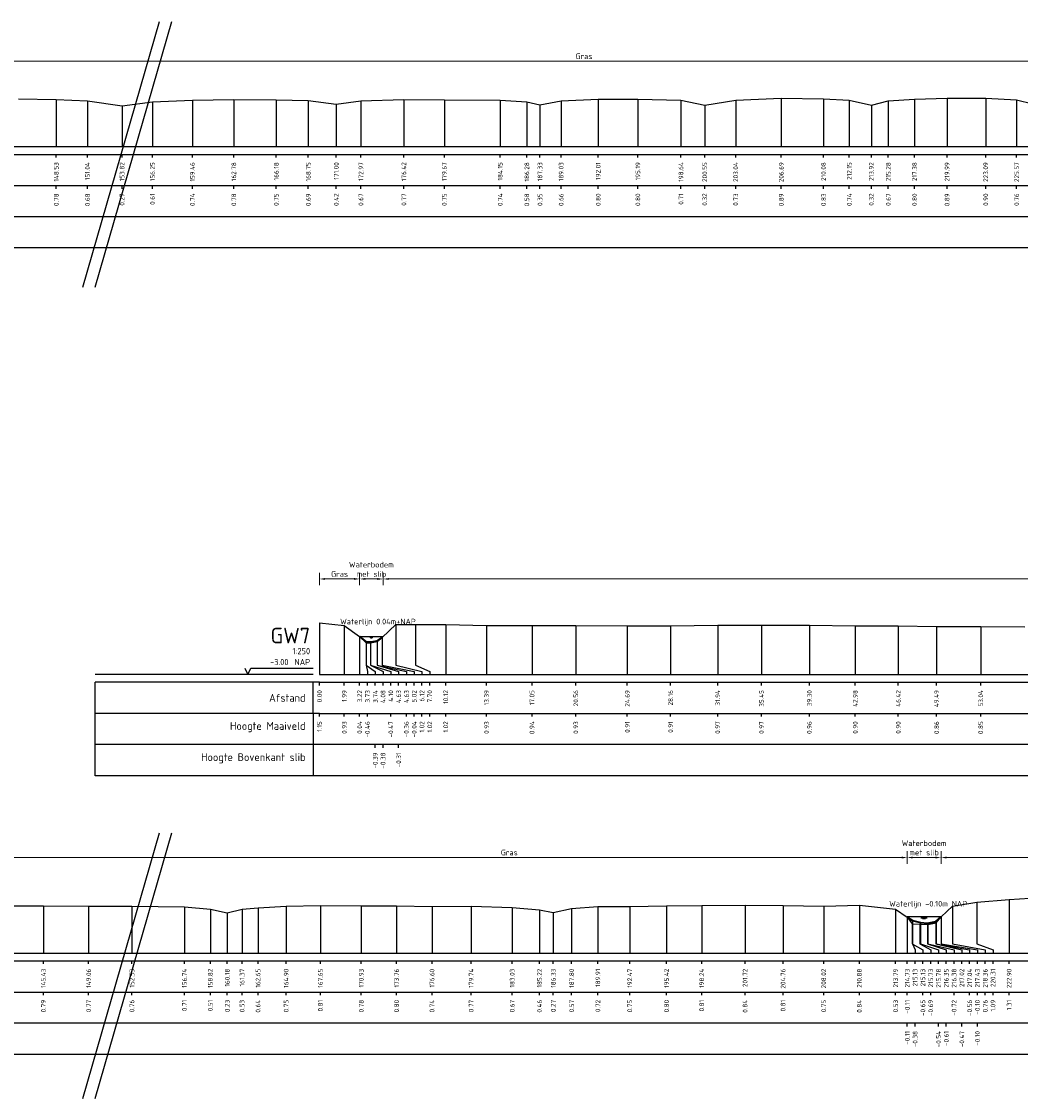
# Model space of a CAD drawing. Header units: metres. Extents: x 132725 to 140175, y 414354 to 417094.
# Tile 10 of 40: x 139826 to 139906, y 416586 to 416672. Entities that reach past the tile are written whole.
import ezdxf
from ezdxf.enums import TextEntityAlignment as Align

# ---------------------------------------------------------------- set-up
doc = ezdxf.new("R2010")
doc.units = ezdxf.units.M
doc.header["$PDMODE"] = 35
doc.header["$PDSIZE"] = 0.075
doc.layers.get('Defpoints').update_dxf_attribs({"true_color": 0x806000})
for name, color, linetype, lineweight in [('B-ME-GW-MAAIVELD-GD', 8, 'GW-MAAIVELD', 25), ('X-ME-AL-PROFIEL_BOVENKANT SLIB-GD', 42, 'Continuous', 35), ('X-XX-AL-DETAIL1-M', 7, 'Continuous', 18), ('X-XX-AL-NAP-T18', 7, 'Continuous', 18), ('X-XX-AL-TEKENBLAD_KADER_AFSNIJMARKERING-G', 7, 'Continuous', 25)]:
    doc.layers.add(name, color=color, linetype=linetype, lineweight=lineweight)
doc.layers.add('X-ME-AL-PROFIEL_WATERLIJN-GD', color=150, linetype='Continuous')
doc.layers.add('X-ME-AL-PROFIELRASTER-S', color=7, linetype='Continuous')
doc.styles.add('NLCS-ISO-ANNOTATIEF-T18', font='NLCS-ISO.ttf', dxfattribs={"height": 1.8})
doc.styles.add('NLCS-ISO-ANNOTATIVE-T18', font='NLCS-ISO.ttf', dxfattribs={"height": 1.8})
doc.linetypes.add('GW-MAAIVELD', pattern='A,12,[40,NLCS.SHX,S=1,R=0,X=0,Y=-0.5],12', length=24)
doc.dimstyles.new('NLCS-ANNOTATIEF-T18-PIJL_L2_H0', dxfattribs={"dimtxt": 2.5, "dimasz": 1.8, "dimexe": 2, "dimexo": 2, "dimgap": 0.7, "dimtad": 1, "dimzin": 0, "dimdsep": 46, "dimtxsty": 'NLCS-ISO-ANNOTATIEF-T18', "dimcen": 0, "dimdle": 2, "dimclrd": 256, "dimclre": 256, "dimclrt": 10, "dimaunit": 2, "dimadec": 0, "dimazin": 0, "dimtfac": 1, "dimtdec": 3, "dimtofl": 0, "dimtmove": 0, "dimatfit": 3, "dimfxl": 2, "dimfxlon": 1, "dimtfillclr": 256, "dimtolj": 1, "dimtzin": 0, "dimlwd": -1, "dimlwe": -1, "dimarcsym": 0})

# ---------------------------------------------------------------- blocks, each defined once
blk = doc.blocks.new('SAL-PROFIELRASTER-D')
at = {"color": 0, "linetype": 'ByBlock', "lineweight": -2, "flags": 128}
for points in [[(-2, 0), (-72, 0)], [(-24, 2), (-23, 0), (-22, 2), (-2, 2)], [(-72, -12.5), (-72, -2.5)], [(0, -2.5), (-72, -2.5)], [(-2, -12.5), (-2, -2.5)], [(0, -12.5), (-72, -12.5)]]:
    blk.add_lwpolyline(points, dxfattribs=at)
at = {"color": 0, "linetype": 'ByBlock', "lineweight": -2, "style": 'NLCS-ISO-ANNOTATIVE-T18'}
blk.add_text('NAP', height=2, dxfattribs=at).set_placement((-3, 3), align=Align.RIGHT)
blk.add_text('Afstand', height=2.5, dxfattribs=at).set_placement((-4.5, -7.5), align=Align.MIDDLE_RIGHT)
for tag, height, p in [('PROFIELNR', 5, (-3, 10)), ('SCHAAL', 2, (-3, 6.5)), ('NAP', 2, (-9.94, 3))]:
    blk.add_attdef(tag, text='', height=height, dxfattribs=at).set_placement(p, align=Align.RIGHT)
blk = doc.blocks.new('SAL-PROFIELRASTER_BALK_EIND1-D')
at = {"color": 0, "linetype": 'ByBlock', "lineweight": -2, "flags": 128}
for points in [[(0, 0), (1, 0)], [(0, -2.5), (1, -2.5)], [(0, -12.5), (1, -12.5)]]:
    blk.add_lwpolyline(points, dxfattribs=at)
blk = doc.blocks.new('SAL-PROFIELRASTER_BALK-D')
at = {"color": 0, "linetype": 'ByBlock', "lineweight": -2}
for p, q in [((-72, -12.5), (-72, -2.5)), ((-2, -2.5), (-2, -12.5)), ((0, -12.5), (-72, -12.5))]:
    blk.add_line(p, q, dxfattribs=at)
at = {"color": 0, "linetype": 'ByBlock', "lineweight": -2, "style": 'NLCS-ISO-ANNOTATIVE-T18'}
for tag, height, p in [('TITEL1', 2.5, (-4.5, -6.5)), ('TITEL2', 1.5, (-4.5, -9.5))]:
    blk.add_attdef(tag, text='', height=height, dxfattribs=at).set_placement(p, align=Align.MIDDLE_RIGHT)
blk = doc.blocks.new('SAL-PROFIELRASTER_BALK_EIND2-D')
at = {"color": 0, "linetype": 'ByBlock', "lineweight": -2}
blk.add_line((1, -12.5), (0, -12.5), dxfattribs=at)
blk = doc.blocks.new('SAL-PROFIELRASTER_BALK_DATA-D')
at = {"color": 0, "linetype": 'ByBlock', "lineweight": -2}
blk.add_lwpolyline([(0, -3.5), (0, -2.5)], dxfattribs=at)
at = {"color": 0, "linetype": 'ByBlock', "lineweight": -2, "style": 'NLCS-ISO-ANNOTATIVE-T18'}
blk.add_attdef('GETAL', text='', height=1.5, rotation=90, dxfattribs=at).set_placement((0.75, -5), align=Align.RIGHT)
blk = doc.blocks.new('SAL-PROFIELRASTER_AANHAAL-D')
at = {"color": 9, "linetype": 'ByBlock', "lineweight": -2, "flags": 128}
blk.add_lwpolyline([(0, 1), (0, 0)], dxfattribs=at)
blk = doc.blocks.new('SAL-PROFIELRASTER_AANHAAL_STAGGER-D')
at = {"color": 9, "linetype": 'ByBlock', "lineweight": -2, "flags": 128}
for points in [[(0, 0), (0, -0.25)], [(0, -0.25), (1, -0.75)], [(1, -0.75), (1, -1)]]:
    blk.add_lwpolyline(points, dxfattribs=at)
blk = doc.blocks.new('*D23')
at = {"layer": 'Defpoints', "color": 0, "transparency": 16777216}
for p in [(139853.348, 416627.475), (139853.348, 416622.849), (139855.228, 416622.849)]:
    blk.add_point(p, dxfattribs=at)
at = {"layer": 'X-XX-AL-DETAIL1-M', "transparency": 16777216}
for p, q in [((139853.348, 416626.975), (139853.348, 416627.975)), ((139855.228, 416626.975), (139855.228, 416627.975)), ((139854.778, 416627.475), (139853.798, 416627.475))]:
    blk.add_line(p, q, dxfattribs=at)
for points in [[(139853.798, 416627.55), (139853.798, 416627.4), (139853.348, 416627.475)], [(139854.778, 416627.55), (139854.778, 416627.4), (139855.228, 416627.475)]]:
    blk.add_solid(points, dxfattribs=at)
at = {"layer": 'X-XX-AL-DETAIL1-M', "color": 10, "transparency": 16777216, "insert": (139854.288, 416628.25), "char_height": 0.45, "attachment_point": 5, "style": 'NLCS-ISO-ANNOTATIEF-T18'}
blk.add_mtext('\\A1;Waterbodem\\Pmet slib', dxfattribs=at)
blk = doc.blocks.new('*D33')
at = {"layer": 'Defpoints', "color": 0, "transparency": 16777216}
for p in [(139855.228, 416627.475), (139855.228, 416622.849), (139966.94, 416622.681)]:
    blk.add_point(p, dxfattribs=at)
at = {"layer": 'X-XX-AL-DETAIL1-M', "transparency": 16777216}
for p, q in [((139855.228, 416626.975), (139855.228, 416627.975)), ((139966.94, 416626.975), (139966.94, 416627.975)), ((139966.49, 416627.475), (139855.678, 416627.475))]:
    blk.add_line(p, q, dxfattribs=at)
for points in [[(139855.678, 416627.55), (139855.678, 416627.4), (139855.228, 416627.475)], [(139966.49, 416627.55), (139966.49, 416627.4), (139966.94, 416627.475)]]:
    blk.add_solid(points, dxfattribs=at)
at = {"layer": 'X-XX-AL-DETAIL1-M', "color": 10, "transparency": 16777216, "insert": (139911.084, 416627.875), "char_height": 0.45, "attachment_point": 5, "style": 'NLCS-ISO-ANNOTATIEF-T18'}
blk.add_mtext('\\A1;Gras', dxfattribs=at)
blk = doc.blocks.new('*D34')
at = {"layer": 'Defpoints', "color": 0, "transparency": 16777216}
for p in [(139850.128, 416627.475), (139850.128, 416623.96), (139853.348, 416622.849)]:
    blk.add_point(p, dxfattribs=at)
at = {"layer": 'X-XX-AL-DETAIL1-M', "transparency": 16777216}
for p, q in [((139850.128, 416626.975), (139850.128, 416627.975)), ((139853.348, 416626.975), (139853.348, 416627.975)), ((139852.898, 416627.475), (139850.578, 416627.475))]:
    blk.add_line(p, q, dxfattribs=at)
for points in [[(139850.578, 416627.55), (139850.578, 416627.4), (139850.128, 416627.475)], [(139852.898, 416627.55), (139852.898, 416627.4), (139853.348, 416627.475)]]:
    blk.add_solid(points, dxfattribs=at)
at = {"layer": 'X-XX-AL-DETAIL1-M', "color": 10, "transparency": 16777216, "insert": (139851.738, 416627.875), "char_height": 0.45, "attachment_point": 5, "style": 'NLCS-ISO-ANNOTATIEF-T18'}
blk.add_mtext('\\A1;Gras', dxfattribs=at)
blk = doc.blocks.new('*D108')
at = {"layer": 'Defpoints', "color": 0, "transparency": 16777216}
for p in [(139801.809, 416668.995), (139801.809, 416665.019), (139907.923, 416665.028)]:
    blk.add_point(p, dxfattribs=at)
at = {"layer": 'X-XX-AL-DETAIL1-M', "transparency": 16777216}
for p, q in [((139801.809, 416668.495), (139801.809, 416669.495)), ((139907.923, 416668.495), (139907.923, 416669.495)), ((139907.473, 416668.995), (139802.259, 416668.995))]:
    blk.add_line(p, q, dxfattribs=at)
for points in [[(139802.259, 416669.07), (139802.259, 416668.92), (139801.809, 416668.995)], [(139907.473, 416669.07), (139907.473, 416668.92), (139907.923, 416668.995)]]:
    blk.add_solid(points, dxfattribs=at)
at = {"layer": 'X-XX-AL-DETAIL1-M', "color": 10, "transparency": 16777216, "insert": (139871.341, 416669.395), "char_height": 0.45, "attachment_point": 5, "style": 'NLCS-ISO-ANNOTATIEF-T18'}
blk.add_mtext('\\A1;Gras', dxfattribs=at)
blk = doc.blocks.new('*D113')
at = {"layer": 'Defpoints', "color": 0, "transparency": 16777216}
for p in [(139897.265, 416605.134), (139897.265, 416600.37), (139899.982, 416600.37)]:
    blk.add_point(p, dxfattribs=at)
at = {"layer": 'X-XX-AL-DETAIL1-M', "transparency": 16777216}
for p, q in [((139897.265, 416604.634), (139897.265, 416605.634)), ((139899.982, 416604.634), (139899.982, 416605.634)), ((139899.532, 416605.134), (139897.715, 416605.134))]:
    blk.add_line(p, q, dxfattribs=at)
for points in [[(139897.715, 416605.209), (139897.715, 416605.059), (139897.265, 416605.134)], [(139899.532, 416605.209), (139899.532, 416605.059), (139899.982, 416605.134)]]:
    blk.add_solid(points, dxfattribs=at)
at = {"layer": 'X-XX-AL-DETAIL1-M', "color": 10, "transparency": 16777216, "insert": (139898.623, 416605.91), "char_height": 0.45, "attachment_point": 5, "style": 'NLCS-ISO-ANNOTATIEF-T18'}
blk.add_mtext('\\A1;Waterbodem\\Pmet slib', dxfattribs=at)
blk = doc.blocks.new('*D117')
at = {"layer": 'Defpoints', "color": 0, "transparency": 16777216}
for p in [(139899.982, 416605.134), (139920.91, 416602.84), (139899.982, 416600.37)]:
    blk.add_point(p, dxfattribs=at)
at = {"layer": 'X-XX-AL-DETAIL1-M', "transparency": 16777216}
for p, q in [((139899.982, 416604.634), (139899.982, 416605.634)), ((139920.91, 416604.634), (139920.91, 416605.634)), ((139920.46, 416605.134), (139900.432, 416605.134))]:
    blk.add_line(p, q, dxfattribs=at)
for points in [[(139900.432, 416605.209), (139900.432, 416605.059), (139899.982, 416605.134)], [(139920.46, 416605.209), (139920.46, 416605.059), (139920.91, 416605.134)]]:
    blk.add_solid(points, dxfattribs=at)
at = {"layer": 'X-XX-AL-DETAIL1-M', "color": 10, "transparency": 16777216, "insert": (139910.446, 416605.534), "char_height": 0.45, "attachment_point": 5, "style": 'NLCS-ISO-ANNOTATIEF-T18'}
blk.add_mtext('\\A1;Gras', dxfattribs=at)
blk = doc.blocks.new('*D118')
at = {"layer": 'Defpoints', "color": 0, "transparency": 16777216}
for p in [(139801.451, 416605.134), (139801.451, 416600.341), (139897.278, 416600.361)]:
    blk.add_point(p, dxfattribs=at)
at = {"layer": 'X-XX-AL-DETAIL1-M', "transparency": 16777216}
for p, q in [((139801.451, 416604.634), (139801.451, 416605.634)), ((139897.278, 416604.634), (139897.278, 416605.634)), ((139896.828, 416605.134), (139801.901, 416605.134))]:
    blk.add_line(p, q, dxfattribs=at)
for points in [[(139801.901, 416605.209), (139801.901, 416605.059), (139801.451, 416605.134)], [(139896.828, 416605.209), (139896.828, 416605.059), (139897.278, 416605.134)]]:
    blk.add_solid(points, dxfattribs=at)
at = {"layer": 'X-XX-AL-DETAIL1-M', "color": 10, "transparency": 16777216, "insert": (139865.35, 416605.534), "char_height": 0.45, "attachment_point": 5, "style": 'NLCS-ISO-ANNOTATIEF-T18'}
blk.add_mtext('\\A1;Gras', dxfattribs=at)

msp = doc.modelspace()

# ---------------------------------------------------------------- linework, layer by layer
msp.add_lwpolyline([(139850.196, 416597.472), (139856.312, 416597.472)])
at = {"layer": 'B-ME-GW-MAAIVELD-GD', "ltscale": 0.1}
for points in [[(139825.977, 416665.989), (139829.011, 416665.926), (139831.513, 416665.831), (139834.292, 416665.412), (139836.729, 416665.753), (139839.935, 416665.882), (139843.256, 416665.923), (139846.657, 416665.901), (139849.227, 416665.84), (139851.473, 416665.565), (139853.451, 416665.819), (139856.896, 416665.915), (139860.143, 416665.897), (139864.622, 416665.883), (139866.759, 416665.727), (139867.81, 416665.495), (139869.509, 416665.809), (139872.482, 416665.945), (139875.665, 416665.942), (139879.121, 416665.861), (139881.024, 416665.468), (139883.513, 416665.873), (139887.166, 416666.032), (139890.555, 416665.98), (139892.624, 416665.886), (139894.393, 416665.47), (139895.753, 416665.815), (139897.854, 416665.942), (139900.466, 416666.032), (139903.569, 416666.043), (139906.049, 416665.907), (139907.347, 416665.587)], [(139850.128, 416623.96), (139852.116, 416623.741), (139853.348, 416622.849), (139853.859, 416622.352), (139854.226, 416622.346), (139854.761, 416622.454), (139855.144, 416622.768), (139856.25, 416623.827), (139857.831, 416623.833), (139860.251, 416623.83), (139863.523, 416623.745), (139867.173, 416623.747), (139870.687, 416623.745), (139874.816, 416623.717), (139878.286, 416623.726), (139882.066, 416623.781), (139885.581, 416623.782), (139889.423, 416623.772), (139893.105, 416623.713), (139896.552, 416623.712), (139899.623, 416623.669), (139903.164, 416623.664), (139906.713, 416623.644)], [(139824.607, 416601.249), (139827.979, 416601.259), (139831.608, 416601.237), (139835.083, 416601.229), (139839.29, 416601.178), (139841.371, 416600.983), (139842.732, 416600.701), (139843.918, 416601.002), (139845.197, 416601.109), (139847.451, 416601.222), (139850.196, 416601.282), (139853.475, 416601.251), (139856.312, 416601.268), (139859.152, 416601.214), (139862.292, 416601.244), (139865.582, 416601.137), (139867.771, 416600.936), (139868.881, 416600.738), (139870.35, 416601.041), (139872.456, 416601.196), (139875.014, 416601.22), (139877.965, 416601.269), (139880.784, 416601.282), (139884.264, 416601.312), (139887.31, 416601.286), (139890.569, 416601.226), (139893.432, 416601.311), (139896.339, 416601.004), (139897.278, 416600.361), (139897.674, 416599.822), (139898.279, 416599.784), (139898.923, 416599.755), (139899.585, 416599.908), (139899.982, 416600.37), (139900.905, 416601.228), (139902.856, 416601.562), (139905.446, 416601.778), (139907.945, 416601.925)]]:
    msp.add_lwpolyline(points, dxfattribs=at)
at = {"layer": 'X-ME-AL-PROFIEL_BOVENKANT SLIB-GD'}
for points in [[(139853.348, 416622.849), (139853.864, 416622.427), (139854.209, 416622.428), (139854.762, 416622.504), (139855.144, 416622.768)], [(139897.278, 416600.361), (139897.681, 416600.097), (139898.327, 416599.931), (139898.899, 416599.859), (139899.566, 416599.999), (139899.982, 416600.37)]]:
    msp.add_lwpolyline(points, dxfattribs=at)
at = {"layer": 'X-ME-AL-PROFIEL_WATERLIJN-GD'}
for points in [[(139853.348, 416622.849), (139855.228, 416622.849)], [(139854.162, 416622.797), (139854.412, 416622.797)], [(139854.218, 416622.748), (139854.343, 416622.748)], [(139899.982, 416600.37), (139897.265, 416600.37)], [(139898.373, 416600.308), (139898.873, 416600.308)], [(139898.498, 416600.249), (139898.748, 416600.249)]]:
    msp.add_lwpolyline(points, dxfattribs=at)
at = {"layer": 'X-XX-AL-TEKENBLAD_KADER_AFSNIJMARKERING-G'}
for points in [[(139831.146, 416650.883), (139837.3, 416672.18)], [(139832.128, 416650.883), (139838.282, 416672.18)], [(139831.146, 416585.813), (139837.3, 416607.11)], [(139832.128, 416585.813), (139838.282, 416607.11)]]:
    msp.add_lwpolyline(points, dxfattribs=at)

# ---------------------------------------------------------------- block references
at = {"layer": 'X-ME-AL-PROFIELRASTER-S'}
for p, yscale in [((139829.011, 416662.147), 3.779), ((139831.513, 416662.147), 3.684), ((139836.729, 416662.147), 3.606), ((139839.935, 416662.147), 3.735), ((139843.256, 416662.147), 3.776), ((139846.657, 416662.147), 3.754), ((139849.227, 416662.147), 3.693), ((139853.451, 416662.147), 3.672), ((139856.896, 416662.147), 3.768), ((139860.143, 416662.147), 3.75), ((139864.622, 416662.147), 3.736), ((139869.509, 416662.147), 3.662), ((139872.482, 416662.147), 3.798), ((139875.665, 416662.147), 3.795), ((139879.121, 416662.147), 3.714), ((139883.513, 416662.147), 3.726), ((139887.166, 416662.147), 3.885), ((139890.555, 416662.147), 3.833), ((139892.624, 416662.147), 3.739), ((139895.753, 416662.147), 3.668), ((139897.854, 416662.147), 3.795), ((139900.466, 416662.147), 3.885), ((139903.569, 416662.147), 3.896), ((139906.049, 416662.147), 3.76), ((139834.292, 416662.147), 3.265), ((139851.473, 416662.147), 3.418), ((139866.759, 416662.147), 3.58), ((139867.81, 416662.147), 3.348), ((139881.024, 416662.147), 3.321), ((139894.393, 416662.147), 3.323), ((139850.128, 416619.812), 4.148), ((139852.116, 416619.812), 3.929), ((139856.25, 416620.812), 3.015), ((139857.831, 416620.812), 3.021), ((139860.251, 416619.812), 4.018), ((139863.523, 416619.812), 3.933), ((139867.173, 416619.812), 3.935), ((139870.687, 416619.812), 3.933), ((139874.816, 416619.812), 3.905), ((139878.286, 416619.812), 3.914), ((139882.066, 416619.812), 3.969), ((139885.581, 416619.812), 3.97), ((139889.423, 416619.812), 3.96), ((139893.105, 416619.812), 3.901), ((139896.552, 416619.812), 3.9), ((139899.623, 416619.812), 3.857), ((139903.164, 416619.812), 3.852), ((139853.348, 416619.812), 3.037), ((139853.348, 416619.812), 3.037), ((139855.144, 416620.812), 1.956), ((139855.144, 416620.812), 1.956), ((139853.859, 416620.812), 1.54), ((139853.864, 416620.812), 1.615), ((139854.209, 416620.812), 1.616), ((139854.226, 416620.812), 1.534), ((139854.761, 416620.812), 1.642), ((139854.762, 416620.812), 1.692), ((139827.979, 416597.472), 3.787), ((139831.608, 416597.472), 3.765), ((139835.083, 416597.472), 3.757), ((139839.29, 416597.472), 3.706), ((139841.371, 416597.472), 3.511), ((139843.918, 416597.472), 3.53), ((139845.197, 416597.472), 3.637), ((139847.451, 416597.472), 3.75), ((139850.196, 416597.472), 3.81), ((139856.312, 416597.472), 3.796), ((139859.152, 416597.472), 3.742), ((139862.292, 416597.472), 3.772), ((139865.582, 416597.472), 3.665), ((139870.35, 416597.472), 3.569), ((139872.456, 416597.472), 3.724), ((139875.014, 416597.472), 3.748), ((139877.965, 416597.472), 3.797), ((139880.784, 416597.472), 3.81), ((139884.264, 416597.472), 3.84), ((139887.31, 416597.472), 3.814), ((139890.569, 416597.472), 3.754), ((139893.432, 416597.472), 3.839), ((139896.339, 416597.472), 3.532), ((139900.905, 416598.472), 2.756), ((139902.856, 416598.472), 3.09), ((139905.446, 416597.472), 4.306), ((139842.732, 416597.472), 3.229), ((139867.771, 416597.472), 3.464), ((139868.881, 416597.472), 3.266), ((139897.278, 416597.472), 2.889), ((139897.278, 416597.472), 2.889), ((139897.278, 416597.472), 2.889), ((139897.278, 416597.472), 2.889), ((139899.982, 416598.472), 1.898), ((139899.982, 416598.472), 1.898), ((139899.982, 416598.472), 1.898), ((139899.982, 416598.472), 1.898), ((139897.674, 416598.472), 1.35), ((139897.681, 416598.472), 1.625), ((139898.279, 416598.472), 1.312), ((139898.327, 416598.472), 1.459), ((139898.899, 416598.472), 1.387), ((139898.923, 416598.472), 1.283), ((139899.566, 416598.472), 1.527), ((139899.585, 416598.472), 1.436)]:
    msp.add_blockref('SAL-PROFIELRASTER_AANHAAL-D', p, dxfattribs=dict(at, yscale=yscale))
for name, p, xscale, yscale, zscale in [('SAL-PROFIELRASTER_BALK_EIND1-D', (139680.476, 416662.147), 301, 0.25, 298.1629263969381), ('SAL-PROFIELRASTER_BALK_EIND2-D', (139680.476, 416659.647), 301, 0.25, 298.1629263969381), ('SAL-PROFIELRASTER_BALK_EIND2-D', (139680.476, 416657.147), 301, 0.25, 298.1629263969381), ('SAL-PROFIELRASTER_BALK_EIND1-D', (139850.128, 416619.812), 287.3520010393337, 0.25, 287.3520010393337), ('SAL-PROFIELRASTER_BALK_EIND2-D', (139850.128, 416617.312), 287.3520010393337, 0.25, 287.3520010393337), ('SAL-PROFIELRASTER_BALK_EIND2-D', (139850.128, 416614.812), 287.3520010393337, 0.25, 287.3520010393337), ('SAL-PROFIELRASTER_AANHAAL-D', (139853.475, 416597.472), 0.7907512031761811, 3.778999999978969, 0.7907512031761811), ('SAL-PROFIELRASTER_BALK_EIND1-D', (139682.548, 416597.472), 290, 0.25, 287.3520010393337), ('SAL-PROFIELRASTER_BALK_EIND2-D', (139682.548, 416594.972), 290, 0.25, 287.3520010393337), ('SAL-PROFIELRASTER_BALK_EIND2-D', (139682.548, 416592.472), 290, 0.25, 287.3520010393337)]:
    msp.add_blockref(name, p, dxfattribs=dict(at, xscale=xscale, yscale=yscale, zscale=zscale))
at = {"layer": 'X-ME-AL-PROFIELRASTER-S', "xscale": 0.25, "yscale": 0.25, "zscale": 0.25}
for name, p, values in [('SAL-PROFIELRASTER_BALK_DATA-D', (139829.011, 416662.147), {'GETAL': '148.53'}), ('SAL-PROFIELRASTER_BALK_DATA-D', (139831.513, 416662.147), {'GETAL': '151.04'}), ('SAL-PROFIELRASTER_BALK_DATA-D', (139834.292, 416662.147), {'GETAL': '153.82'}), ('SAL-PROFIELRASTER_BALK_DATA-D', (139836.729, 416662.147), {'GETAL': '156.25'}), ('SAL-PROFIELRASTER_BALK_DATA-D', (139839.935, 416662.147), {'GETAL': '159.46'}), ('SAL-PROFIELRASTER_BALK_DATA-D', (139843.256, 416662.147), {'GETAL': '162.78'}), ('SAL-PROFIELRASTER_BALK_DATA-D', (139846.657, 416662.147), {'GETAL': '166.18'}), ('SAL-PROFIELRASTER_BALK_DATA-D', (139849.227, 416662.147), {'GETAL': '168.75'}), ('SAL-PROFIELRASTER_BALK_DATA-D', (139851.473, 416662.147), {'GETAL': '171.00'}), ('SAL-PROFIELRASTER_BALK_DATA-D', (139853.451, 416662.147), {'GETAL': '172.97'}), ('SAL-PROFIELRASTER_BALK_DATA-D', (139856.896, 416662.147), {'GETAL': '176.42'}), ('SAL-PROFIELRASTER_BALK_DATA-D', (139860.143, 416662.147), {'GETAL': '179.67'}), ('SAL-PROFIELRASTER_BALK_DATA-D', (139864.622, 416662.147), {'GETAL': '184.15'}), ('SAL-PROFIELRASTER_BALK_DATA-D', (139866.759, 416662.147), {'GETAL': '186.28'}), ('SAL-PROFIELRASTER_BALK_DATA-D', (139867.81, 416662.147), {'GETAL': '187.33'}), ('SAL-PROFIELRASTER_BALK_DATA-D', (139869.509, 416662.147), {'GETAL': '189.03'}), ('SAL-PROFIELRASTER_BALK_DATA-D', (139872.482, 416662.147), {'GETAL': '192.01'}), ('SAL-PROFIELRASTER_BALK_DATA-D', (139875.665, 416662.147), {'GETAL': '195.19'}), ('SAL-PROFIELRASTER_BALK_DATA-D', (139879.121, 416662.147), {'GETAL': '198.64'}), ('SAL-PROFIELRASTER_BALK_DATA-D', (139881.024, 416662.147), {'GETAL': '200.55'}), ('SAL-PROFIELRASTER_BALK_DATA-D', (139883.513, 416662.147), {'GETAL': '203.04'}), ('SAL-PROFIELRASTER_BALK_DATA-D', (139887.166, 416662.147), {'GETAL': '206.69'}), ('SAL-PROFIELRASTER_BALK_DATA-D', (139890.555, 416662.147), {'GETAL': '210.08'}), ('SAL-PROFIELRASTER_BALK_DATA-D', (139892.624, 416662.147), {'GETAL': '212.15'}), ('SAL-PROFIELRASTER_BALK_DATA-D', (139894.393, 416662.147), {'GETAL': '213.92'}), ('SAL-PROFIELRASTER_BALK_DATA-D', (139895.753, 416662.147), {'GETAL': '215.28'}), ('SAL-PROFIELRASTER_BALK_DATA-D', (139897.854, 416662.147), {'GETAL': '217.38'}), ('SAL-PROFIELRASTER_BALK_DATA-D', (139900.466, 416662.147), {'GETAL': '219.99'}), ('SAL-PROFIELRASTER_BALK_DATA-D', (139903.569, 416662.147), {'GETAL': '223.09'}), ('SAL-PROFIELRASTER_BALK_DATA-D', (139906.049, 416662.147), {'GETAL': '225.57'}), ('SAL-PROFIELRASTER_BALK_DATA-D', (139829.011, 416659.647), {'GETAL': '0.78'}), ('SAL-PROFIELRASTER_BALK_DATA-D', (139831.513, 416659.647), {'GETAL': '0.68'}), ('SAL-PROFIELRASTER_BALK_DATA-D', (139834.292, 416659.647), {'GETAL': '0.27'}), ('SAL-PROFIELRASTER_BALK_DATA-D', (139836.729, 416659.647), {'GETAL': '0.61'}), ('SAL-PROFIELRASTER_BALK_DATA-D', (139839.935, 416659.647), {'GETAL': '0.74'}), ('SAL-PROFIELRASTER_BALK_DATA-D', (139843.256, 416659.647), {'GETAL': '0.78'}), ('SAL-PROFIELRASTER_BALK_DATA-D', (139846.657, 416659.647), {'GETAL': '0.75'}), ('SAL-PROFIELRASTER_BALK_DATA-D', (139849.227, 416659.647), {'GETAL': '0.69'}), ('SAL-PROFIELRASTER_BALK_DATA-D', (139851.473, 416659.647), {'GETAL': '0.42'}), ('SAL-PROFIELRASTER_BALK_DATA-D', (139853.451, 416659.647), {'GETAL': '0.67'}), ('SAL-PROFIELRASTER_BALK_DATA-D', (139856.896, 416659.647), {'GETAL': '0.77'}), ('SAL-PROFIELRASTER_BALK_DATA-D', (139860.143, 416659.647), {'GETAL': '0.75'}), ('SAL-PROFIELRASTER_BALK_DATA-D', (139864.622, 416659.647), {'GETAL': '0.74'}), ('SAL-PROFIELRASTER_BALK_DATA-D', (139866.759, 416659.647), {'GETAL': '0.58'}), ('SAL-PROFIELRASTER_BALK_DATA-D', (139867.81, 416659.647), {'GETAL': '0.35'}), ('SAL-PROFIELRASTER_BALK_DATA-D', (139869.509, 416659.647), {'GETAL': '0.66'}), ('SAL-PROFIELRASTER_BALK_DATA-D', (139872.482, 416659.647), {'GETAL': '0.80'}), ('SAL-PROFIELRASTER_BALK_DATA-D', (139875.665, 416659.647), {'GETAL': '0.80'}), ('SAL-PROFIELRASTER_BALK_DATA-D', (139879.121, 416659.647), {'GETAL': '0.71'}), ('SAL-PROFIELRASTER_BALK_DATA-D', (139881.024, 416659.647), {'GETAL': '0.32'}), ('SAL-PROFIELRASTER_BALK_DATA-D', (139883.513, 416659.647), {'GETAL': '0.73'}), ('SAL-PROFIELRASTER_BALK_DATA-D', (139887.166, 416659.647), {'GETAL': '0.89'}), ('SAL-PROFIELRASTER_BALK_DATA-D', (139890.555, 416659.647), {'GETAL': '0.83'}), ('SAL-PROFIELRASTER_BALK_DATA-D', (139892.624, 416659.647), {'GETAL': '0.74'}), ('SAL-PROFIELRASTER_BALK_DATA-D', (139894.393, 416659.647), {'GETAL': '0.32'}), ('SAL-PROFIELRASTER_BALK_DATA-D', (139895.753, 416659.647), {'GETAL': '0.67'}), ('SAL-PROFIELRASTER_BALK_DATA-D', (139897.854, 416659.647), {'GETAL': '0.80'}), ('SAL-PROFIELRASTER_BALK_DATA-D', (139900.466, 416659.647), {'GETAL': '0.89'}), ('SAL-PROFIELRASTER_BALK_DATA-D', (139903.569, 416659.647), {'GETAL': '0.90'}), ('SAL-PROFIELRASTER_BALK_DATA-D', (139906.049, 416659.647), {'GETAL': '0.76'}), ('SAL-PROFIELRASTER-D', (139850.128, 416619.812), {'PROFIELNR': 'GW7', 'SCHAAL': '1:250', 'NAP': '-3.00'}), ('SAL-PROFIELRASTER_BALK_DATA-D', (139850.128, 416619.812), {'GETAL': '0.00'}), ('SAL-PROFIELRASTER_BALK_DATA-D', (139852.116, 416619.812), {'GETAL': '1.99'}), ('SAL-PROFIELRASTER_BALK_DATA-D', (139853.348, 416619.812), {'GETAL': '3.22'}), ('SAL-PROFIELRASTER_BALK_DATA-D', (139853.348, 416619.812), {'GETAL': '3.22'}), ('SAL-PROFIELRASTER_BALK_DATA-D', (139853.973, 416619.812), {'GETAL': '3.73'}), ('SAL-PROFIELRASTER_BALK_DATA-D', (139854.598, 416619.812), {'GETAL': '3.74'}), ('SAL-PROFIELRASTER_BALK_DATA-D', (139855.223, 416619.812), {'GETAL': '4.08'}), ('SAL-PROFIELRASTER_BALK_DATA-D', (139855.848, 416619.812), {'GETAL': '4.10'}), ('SAL-PROFIELRASTER_BALK_DATA-D', (139856.473, 416619.812), {'GETAL': '4.63'}), ('SAL-PROFIELRASTER_BALK_DATA-D', (139857.098, 416619.812), {'GETAL': '4.63'}), ('SAL-PROFIELRASTER_BALK_DATA-D', (139857.723, 416619.812), {'GETAL': '5.02'}), ('SAL-PROFIELRASTER_BALK_DATA-D', (139857.723, 416619.812), {'GETAL': '5.02'}), ('SAL-PROFIELRASTER_BALK_DATA-D', (139858.348, 416619.812), {'GETAL': '6.12'}), ('SAL-PROFIELRASTER_BALK_DATA-D', (139858.973, 416619.812), {'GETAL': '7.70'}), ('SAL-PROFIELRASTER_BALK_DATA-D', (139860.251, 416619.812), {'GETAL': '10.12'}), ('SAL-PROFIELRASTER_BALK_DATA-D', (139863.523, 416619.812), {'GETAL': '13.39'}), ('SAL-PROFIELRASTER_BALK_DATA-D', (139867.173, 416619.812), {'GETAL': '17.05'}), ('SAL-PROFIELRASTER_BALK_DATA-D', (139870.687, 416619.812), {'GETAL': '20.56'}), ('SAL-PROFIELRASTER_BALK_DATA-D', (139874.816, 416619.812), {'GETAL': '24.69'}), ('SAL-PROFIELRASTER_BALK_DATA-D', (139878.286, 416619.812), {'GETAL': '28.16'}), ('SAL-PROFIELRASTER_BALK_DATA-D', (139882.066, 416619.812), {'GETAL': '31.94'}), ('SAL-PROFIELRASTER_BALK_DATA-D', (139885.581, 416619.812), {'GETAL': '35.45'}), ('SAL-PROFIELRASTER_BALK_DATA-D', (139889.423, 416619.812), {'GETAL': '39.30'}), ('SAL-PROFIELRASTER_BALK_DATA-D', (139893.105, 416619.812), {'GETAL': '42.98'}), ('SAL-PROFIELRASTER_BALK_DATA-D', (139896.552, 416619.812), {'GETAL': '46.42'}), ('SAL-PROFIELRASTER_BALK_DATA-D', (139899.623, 416619.812), {'GETAL': '49.49'}), ('SAL-PROFIELRASTER_BALK_DATA-D', (139903.164, 416619.812), {'GETAL': '53.04'}), ('SAL-PROFIELRASTER_BALK-D', (139850.128, 416617.312), {'TITEL1': 'Hoogte Maaiveld'}), ('SAL-PROFIELRASTER_BALK_DATA-D', (139850.128, 416617.312), {'GETAL': '1.15'}), ('SAL-PROFIELRASTER_BALK_DATA-D', (139852.116, 416617.312), {'GETAL': '0.93'}), ('SAL-PROFIELRASTER_BALK_DATA-D', (139853.348, 416617.312), {'GETAL': '0.04'}), ('SAL-PROFIELRASTER_BALK_DATA-D', (139853.973, 416617.312), {'GETAL': '-0.46'}), ('SAL-PROFIELRASTER_BALK_DATA-D', (139855.848, 416617.312), {'GETAL': '-0.47'}), ('SAL-PROFIELRASTER_BALK_DATA-D', (139857.098, 416617.312), {'GETAL': '-0.36'}), ('SAL-PROFIELRASTER_BALK_DATA-D', (139857.723, 416617.312), {'GETAL': '-0.04'}), ('SAL-PROFIELRASTER_BALK_DATA-D', (139858.348, 416617.312), {'GETAL': '1.02'}), ('SAL-PROFIELRASTER_BALK_DATA-D', (139858.973, 416617.312), {'GETAL': '1.02'}), ('SAL-PROFIELRASTER_BALK_DATA-D', (139860.251, 416617.312), {'GETAL': '1.02'}), ('SAL-PROFIELRASTER_BALK_DATA-D', (139863.523, 416617.312), {'GETAL': '0.93'}), ('SAL-PROFIELRASTER_BALK_DATA-D', (139867.173, 416617.312), {'GETAL': '0.94'}), ('SAL-PROFIELRASTER_BALK_DATA-D', (139870.687, 416617.312), {'GETAL': '0.93'}), ('SAL-PROFIELRASTER_BALK_DATA-D', (139874.816, 416617.312), {'GETAL': '0.91'}), ('SAL-PROFIELRASTER_BALK_DATA-D', (139878.286, 416617.312), {'GETAL': '0.91'}), ('SAL-PROFIELRASTER_BALK_DATA-D', (139882.066, 416617.312), {'GETAL': '0.97'}), ('SAL-PROFIELRASTER_BALK_DATA-D', (139885.581, 416617.312), {'GETAL': '0.97'}), ('SAL-PROFIELRASTER_BALK_DATA-D', (139889.423, 416617.312), {'GETAL': '0.96'}), ('SAL-PROFIELRASTER_BALK_DATA-D', (139893.105, 416617.312), {'GETAL': '0.90'}), ('SAL-PROFIELRASTER_BALK_DATA-D', (139896.552, 416617.312), {'GETAL': '0.90'}), ('SAL-PROFIELRASTER_BALK_DATA-D', (139899.623, 416617.312), {'GETAL': '0.86'}), ('SAL-PROFIELRASTER_BALK_DATA-D', (139903.164, 416617.312), {'GETAL': '0.85'}), ('SAL-PROFIELRASTER_BALK-D', (139850.128, 416614.812), {'TITEL1': 'Hoogte Bovenkant slib'}), ('SAL-PROFIELRASTER_BALK_DATA-D', (139854.598, 416614.812), {'GETAL': '-0.39'}), ('SAL-PROFIELRASTER_BALK_DATA-D', (139855.223, 416614.812), {'GETAL': '-0.38'}), ('SAL-PROFIELRASTER_BALK_DATA-D', (139856.473, 416614.812), {'GETAL': '-0.31'}), ('SAL-PROFIELRASTER_BALK_DATA-D', (139827.979, 416597.472), {'GETAL': '145.43'}), ('SAL-PROFIELRASTER_BALK_DATA-D', (139831.608, 416597.472), {'GETAL': '149.06'}), ('SAL-PROFIELRASTER_BALK_DATA-D', (139835.083, 416597.472), {'GETAL': '152.53'}), ('SAL-PROFIELRASTER_BALK_DATA-D', (139839.29, 416597.472), {'GETAL': '156.74'}), ('SAL-PROFIELRASTER_BALK_DATA-D', (139841.371, 416597.472), {'GETAL': '158.82'}), ('SAL-PROFIELRASTER_BALK_DATA-D', (139842.732, 416597.472), {'GETAL': '160.18'}), ('SAL-PROFIELRASTER_BALK_DATA-D', (139843.918, 416597.472), {'GETAL': '161.37'}), ('SAL-PROFIELRASTER_BALK_DATA-D', (139845.197, 416597.472), {'GETAL': '162.65'}), ('SAL-PROFIELRASTER_BALK_DATA-D', (139847.451, 416597.472), {'GETAL': '164.90'}), ('SAL-PROFIELRASTER_BALK_DATA-D', (139850.196, 416597.472), {'GETAL': '167.65'}), ('SAL-PROFIELRASTER_BALK_DATA-D', (139853.475, 416597.472), {'GETAL': '170.93'}), ('SAL-PROFIELRASTER_BALK_DATA-D', (139856.312, 416597.472), {'GETAL': '173.76'}), ('SAL-PROFIELRASTER_BALK_DATA-D', (139859.152, 416597.472), {'GETAL': '176.60'}), ('SAL-PROFIELRASTER_BALK_DATA-D', (139862.292, 416597.472), {'GETAL': '179.74'}), ('SAL-PROFIELRASTER_BALK_DATA-D', (139865.582, 416597.472), {'GETAL': '183.03'}), ('SAL-PROFIELRASTER_BALK_DATA-D', (139867.771, 416597.472), {'GETAL': '185.22'}), ('SAL-PROFIELRASTER_BALK_DATA-D', (139868.881, 416597.472), {'GETAL': '186.33'}), ('SAL-PROFIELRASTER_BALK_DATA-D', (139870.35, 416597.472), {'GETAL': '187.80'}), ('SAL-PROFIELRASTER_BALK_DATA-D', (139872.456, 416597.472), {'GETAL': '189.91'}), ('SAL-PROFIELRASTER_BALK_DATA-D', (139875.014, 416597.472), {'GETAL': '192.47'}), ('SAL-PROFIELRASTER_BALK_DATA-D', (139877.965, 416597.472), {'GETAL': '195.42'}), ('SAL-PROFIELRASTER_BALK_DATA-D', (139880.784, 416597.472), {'GETAL': '198.24'}), ('SAL-PROFIELRASTER_BALK_DATA-D', (139884.264, 416597.472), {'GETAL': '201.72'}), ('SAL-PROFIELRASTER_BALK_DATA-D', (139887.31, 416597.472), {'GETAL': '204.76'}), ('SAL-PROFIELRASTER_BALK_DATA-D', (139890.569, 416597.472), {'GETAL': '208.02'}), ('SAL-PROFIELRASTER_BALK_DATA-D', (139893.432, 416597.472), {'GETAL': '210.88'}), ('SAL-PROFIELRASTER_BALK_DATA-D', (139896.339, 416597.472), {'GETAL': '213.79'}), ('SAL-PROFIELRASTER_BALK_DATA-D', (139897.278, 416597.472), {'GETAL': '214.73'}), ('SAL-PROFIELRASTER_BALK_DATA-D', (139897.278, 416597.472), {'GETAL': '214.73'}), ('SAL-PROFIELRASTER_BALK_DATA-D', (139897.278, 416597.472), {'GETAL': '214.73'}), ('SAL-PROFIELRASTER_BALK_DATA-D', (139897.278, 416597.472), {'GETAL': '214.73'}), ('SAL-PROFIELRASTER_BALK_DATA-D', (139897.903, 416597.472), {'GETAL': '215.13'}), ('SAL-PROFIELRASTER_BALK_DATA-D', (139898.528, 416597.472), {'GETAL': '215.13'}), ('SAL-PROFIELRASTER_BALK_DATA-D', (139899.153, 416597.472), {'GETAL': '215.73'}), ('SAL-PROFIELRASTER_BALK_DATA-D', (139899.778, 416597.472), {'GETAL': '215.78'}), ('SAL-PROFIELRASTER_BALK_DATA-D', (139900.403, 416597.472), {'GETAL': '216.35'}), ('SAL-PROFIELRASTER_BALK_DATA-D', (139901.028, 416597.472), {'GETAL': '216.38'}), ('SAL-PROFIELRASTER_BALK_DATA-D', (139901.653, 416597.472), {'GETAL': '217.02'}), ('SAL-PROFIELRASTER_BALK_DATA-D', (139902.278, 416597.472), {'GETAL': '217.04'}), ('SAL-PROFIELRASTER_BALK_DATA-D', (139902.903, 416597.472), {'GETAL': '217.43'}), ('SAL-PROFIELRASTER_BALK_DATA-D', (139902.903, 416597.472), {'GETAL': '217.43'}), ('SAL-PROFIELRASTER_BALK_DATA-D', (139902.903, 416597.472), {'GETAL': '217.43'}), ('SAL-PROFIELRASTER_BALK_DATA-D', (139902.903, 416597.472), {'GETAL': '217.43'}), ('SAL-PROFIELRASTER_BALK_DATA-D', (139903.528, 416597.472), {'GETAL': '218.36'}), ('SAL-PROFIELRASTER_BALK_DATA-D', (139904.153, 416597.472), {'GETAL': '220.31'}), ('SAL-PROFIELRASTER_BALK_DATA-D', (139905.446, 416597.472), {'GETAL': '222.90'}), ('SAL-PROFIELRASTER_BALK_DATA-D', (139827.979, 416594.972), {'GETAL': '0.79'}), ('SAL-PROFIELRASTER_BALK_DATA-D', (139831.608, 416594.972), {'GETAL': '0.77'}), ('SAL-PROFIELRASTER_BALK_DATA-D', (139835.083, 416594.972), {'GETAL': '0.76'}), ('SAL-PROFIELRASTER_BALK_DATA-D', (139839.29, 416594.972), {'GETAL': '0.71'}), ('SAL-PROFIELRASTER_BALK_DATA-D', (139841.371, 416594.972), {'GETAL': '0.51'}), ('SAL-PROFIELRASTER_BALK_DATA-D', (139842.732, 416594.972), {'GETAL': '0.23'}), ('SAL-PROFIELRASTER_BALK_DATA-D', (139843.918, 416594.972), {'GETAL': '0.53'}), ('SAL-PROFIELRASTER_BALK_DATA-D', (139845.197, 416594.972), {'GETAL': '0.64'}), ('SAL-PROFIELRASTER_BALK_DATA-D', (139847.451, 416594.972), {'GETAL': '0.75'}), ('SAL-PROFIELRASTER_BALK_DATA-D', (139850.196, 416594.972), {'GETAL': '0.81'}), ('SAL-PROFIELRASTER_BALK_DATA-D', (139853.475, 416594.972), {'GETAL': '0.78'}), ('SAL-PROFIELRASTER_BALK_DATA-D', (139856.312, 416594.972), {'GETAL': '0.80'}), ('SAL-PROFIELRASTER_BALK_DATA-D', (139859.152, 416594.972), {'GETAL': '0.74'}), ('SAL-PROFIELRASTER_BALK_DATA-D', (139862.292, 416594.972), {'GETAL': '0.77'}), ('SAL-PROFIELRASTER_BALK_DATA-D', (139865.582, 416594.972), {'GETAL': '0.67'}), ('SAL-PROFIELRASTER_BALK_DATA-D', (139867.771, 416594.972), {'GETAL': '0.46'}), ('SAL-PROFIELRASTER_BALK_DATA-D', (139868.881, 416594.972), {'GETAL': '0.27'}), ('SAL-PROFIELRASTER_BALK_DATA-D', (139870.35, 416594.972), {'GETAL': '0.57'}), ('SAL-PROFIELRASTER_BALK_DATA-D', (139872.456, 416594.972), {'GETAL': '0.72'}), ('SAL-PROFIELRASTER_BALK_DATA-D', (139875.014, 416594.972), {'GETAL': '0.75'}), ('SAL-PROFIELRASTER_BALK_DATA-D', (139877.965, 416594.972), {'GETAL': '0.80'}), ('SAL-PROFIELRASTER_BALK_DATA-D', (139880.784, 416594.972), {'GETAL': '0.81'}), ('SAL-PROFIELRASTER_BALK_DATA-D', (139884.264, 416594.972), {'GETAL': '0.84'}), ('SAL-PROFIELRASTER_BALK_DATA-D', (139887.31, 416594.972), {'GETAL': '0.81'}), ('SAL-PROFIELRASTER_BALK_DATA-D', (139890.569, 416594.972), {'GETAL': '0.75'}), ('SAL-PROFIELRASTER_BALK_DATA-D', (139893.432, 416594.972), {'GETAL': '0.84'}), ('SAL-PROFIELRASTER_BALK_DATA-D', (139896.339, 416594.972), {'GETAL': '0.53'}), ('SAL-PROFIELRASTER_BALK_DATA-D', (139897.278, 416594.972), {'GETAL': '-0.11'}), ('SAL-PROFIELRASTER_BALK_DATA-D', (139898.528, 416594.972), {'GETAL': '-0.65'}), ('SAL-PROFIELRASTER_BALK_DATA-D', (139899.153, 416594.972), {'GETAL': '-0.69'}), ('SAL-PROFIELRASTER_BALK_DATA-D', (139901.028, 416594.972), {'GETAL': '-0.72'}), ('SAL-PROFIELRASTER_BALK_DATA-D', (139902.278, 416594.972), {'GETAL': '-0.56'}), ('SAL-PROFIELRASTER_BALK_DATA-D', (139902.903, 416594.972), {'GETAL': '-0.10'}), ('SAL-PROFIELRASTER_BALK_DATA-D', (139903.528, 416594.972), {'GETAL': '0.76'}), ('SAL-PROFIELRASTER_BALK_DATA-D', (139904.153, 416594.972), {'GETAL': '1.09'}), ('SAL-PROFIELRASTER_BALK_DATA-D', (139905.446, 416594.972), {'GETAL': '1.31'}), ('SAL-PROFIELRASTER_BALK_DATA-D', (139897.278, 416592.472), {'GETAL': '-0.11'}), ('SAL-PROFIELRASTER_BALK_DATA-D', (139897.903, 416592.472), {'GETAL': '-0.38'}), ('SAL-PROFIELRASTER_BALK_DATA-D', (139899.778, 416592.472), {'GETAL': '-0.54'}), ('SAL-PROFIELRASTER_BALK_DATA-D', (139900.403, 416592.472), {'GETAL': '-0.61'}), ('SAL-PROFIELRASTER_BALK_DATA-D', (139901.653, 416592.472), {'GETAL': '-0.47'}), ('SAL-PROFIELRASTER_BALK_DATA-D', (139902.903, 416592.472), {'GETAL': '-0.10'})]:
    msp.add_blockref(name, p, dxfattribs=at).add_auto_attribs(values)
at = {"layer": 'X-ME-AL-PROFIELRASTER-S'}
for p, xscale, zscale in [((139853.859, 416620.812), 0.11388533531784, 0.11388533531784), ((139853.864, 416620.812), 0.7343710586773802, 0.7343710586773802), ((139854.209, 416620.812), 1.01420224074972, 1.01420224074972), ((139854.226, 416620.812), 1.62156025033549, 1.62156025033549), ((139854.761, 416620.812), 2.33664711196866, 2.33664711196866), ((139854.762, 416620.812), 1.71069943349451, 1.71069943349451), ((139855.144, 416620.812), 2.57944690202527, 2.57944690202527), ((139855.144, 416620.812), 2.57944690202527, 2.57944690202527), ((139856.25, 416620.812), 2.098087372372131, 2.098087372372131), ((139857.831, 416620.812), 1.141871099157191, 1.141871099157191), ((139897.674, 416598.472), 0.854367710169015, 0.854367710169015), ((139897.681, 416598.472), 0.2217918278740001, 0.2217918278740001), ((139898.279, 416598.472), 0.8738215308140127, 0.8738215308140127), ((139898.327, 416598.472), 1.451097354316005, 1.451097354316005), ((139898.899, 416598.472), 1.504484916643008, 1.504484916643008), ((139898.923, 416598.472), 2.104781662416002, 2.104781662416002), ((139899.566, 416598.472), 2.087421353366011, 2.087421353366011), ((139899.585, 416598.472), 2.693366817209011, 2.693366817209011), ((139899.982, 416598.472), 2.921221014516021, 2.921221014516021), ((139899.982, 416598.472), 2.921221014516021, 2.921221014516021), ((139899.982, 416598.472), 2.921221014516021, 2.921221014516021), ((139899.982, 416598.472), 2.921221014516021, 2.921221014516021), ((139900.905, 416598.472), 2.623291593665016, 2.623291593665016), ((139902.856, 416598.472), 1.297280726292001, 1.297280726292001)]:
    msp.add_blockref('SAL-PROFIELRASTER_AANHAAL_STAGGER-D', p, dxfattribs=dict(at, xscale=xscale, zscale=zscale))

# ---------------------------------------------------------------- texts
at = {"layer": 'X-XX-AL-NAP-T18', "color": 10, "char_height": 0.45, "width": 15.43377, "attachment_point": 7, "style": 'NLCS-ISO-ANNOTATIEF-T18'}
for s, insert in [('Waterlijn 0.04m+NAP', (139851.783, 416623.698)), ('Waterlijn -0.10m NAP', (139895.823, 416601.069))]:
    msp.add_mtext(s, dxfattribs=dict(at, insert=insert))

# ---------------------------------------------------------------- dimensions: what is measured, and where the dimension line sits
at = {"layer": 'X-XX-AL-DETAIL1-M'}
for base, p1, p2, text, picture, middle in [((139801.809, 416668.995), (139907.923, 416665.028), (139801.809, 416665.019), 'Gras', '*D108', (139871.341, 416668.995)), ((139853.348, 416627.475), (139855.228, 416622.849), (139853.348, 416622.849), 'Waterbodem\\Pmet slib', '*D23', (139854.288, 416627.475)), ((139850.128, 416627.475), (139853.348, 416622.849), (139850.128, 416623.96), 'Gras', '*D34', (139851.738, 416627.475)), ((139855.228, 416627.475), (139966.94, 416622.681), (139855.228, 416622.849), 'Gras', '*D33', (139911.084, 416627.475)), ((139897.265, 416605.134), (139899.982, 416600.37), (139897.265, 416600.37), 'Waterbodem\\Pmet slib', '*D113', (139898.623, 416605.134)), ((139801.451, 416605.134), (139897.278, 416600.361), (139801.451, 416600.341), 'Gras', '*D118', (139865.35, 416605.134)), ((139899.982, 416605.134), (139920.91, 416602.84), (139899.982, 416600.37), 'Gras', '*D117', (139910.446, 416605.134))]:
    dim = msp.add_linear_dim(base=base, p1=p1, p2=p2, text=text, dimstyle='NLCS-ANNOTATIEF-T18-PIJL_L2_H0', dxfattribs=at)
    dim.commit()
    dim.dimension.update_dxf_attribs({"geometry": picture, "text_midpoint": middle, "dimtype": 160})

doc.saveas('drawing.dxf')
